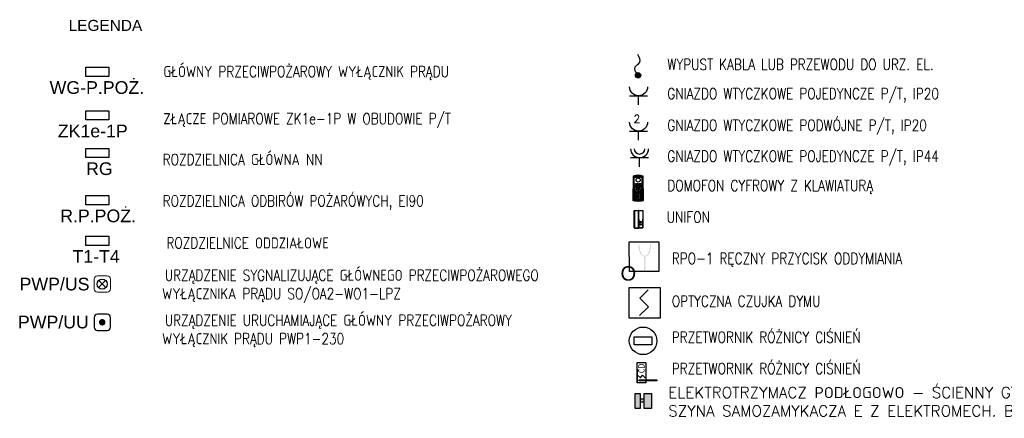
# Model space of a CAD drawing. Header units: millimetres. Extents: x 2260 to 32334, y -33324 to 11762.
# Tile 48 of 79: x 2798 to 4583, y 9150 to 9873. Entities that reach past the tile are written whole.
import ezdxf
from ezdxf.enums import TextEntityAlignment as Align

# ---------------------------------------------------------------- set-up
doc = ezdxf.new("R2010")
doc.units = ezdxf.units.MM
for name, color, linetype in [('_E_GNIAZDA I SIŁA', 160, 'Continuous'), ('E - SG', 7, 'Continuous'), ('E_gniazda wtyczkowe i siła', 1, 'Continuous'), ('EL_OS_Adres_Opraw', 7, 'Continuous'), ('mcr_automatyka', 30, 'Continuous'), ('S_INSTALACJA', 1, 'Continuous'), ('SIEMENS_adres', 7, 'Continuous'), ('SIEMENS_adres_csp', 7, 'Continuous'), ('SIEMENS_grupa', 5, 'Continuous'), ('SIEMENS_komentarze', 7, 'Continuous')]:
    doc.layers.add(name, color=color, linetype=linetype)
for name, color, linetype, lineweight in [('E - KD', 92, 'Continuous', 0), ('sciany', 7, 'Continuous', 40), ('SIEMENS_czujki', 1, 'Continuous', 30), ('WYŁACZNIK', 1, 'Continuous', 18)]:
    doc.layers.add(name, color=color, linetype=linetype, lineweight=lineweight)
doc.layers.add('oddymianie', color=5, linetype='Continuous', lineweight=20, plot=False)
doc.styles.add('ARIAL', font='arial.ttf', dxfattribs={"height": 10})
doc.styles.add('CALIBRI', font='calibri.ttf')
doc.styles.add('E', font='isocpeur.ttf')
doc.styles.add('ELECTRICAL', font='romans.shx')
doc.styles.add('MtXpl_romans_shx', font='romans.shx')
doc.styles.get("Standard").update_dxf_attribs({"font": 'arial.ttf'})

# ---------------------------------------------------------------- blocks, each defined once
blk = doc.blocks.new('Legenda siła$0$_E_przycisk ppoz')
at = {"linetype": 'ByBlock'}
h = blk.add_hatch(color=0, dxfattribs=at)
edge = h.paths.add_edge_path()
edge.add_arc((0, 0), 0.851, 0, 360)
at = {"color": 0, "linetype": 'Continuous'}
blk.add_lwpolyline([(-1.25, -2.14), (1.27, -2.14, 0.414214), (2.11, -1.3), (2.11, 1.22, 0.414214), (1.27, 2.06), (-1.25, 2.06, 0.414214), (-2.09, 1.22), (-2.09, -1.3, 0.414214)], format="xyb", close=True, dxfattribs=at)
blk = doc.blocks.new('Legenda$0$_E_Wypust')
at = {"linetype": 'ByBlock'}
h = blk.add_hatch(color=0, dxfattribs=at)
edge = h.paths.add_edge_path()
edge.add_ellipse((0, 0), major_axis=(0.398, 0), ratio=1, start_angle=0, end_angle=360)
at = {"color": 0, "linetype": 'ByBlock'}
blk.add_circle((0, 0), 0.398, dxfattribs=at)
blk.add_spline([(0, 0), (1.23, 0.46), (1.93, -0.24), (3.08, 0.05)], degree=3, dxfattribs=at)
blk = doc.blocks.new('GN_POJEDYNCZ')
at = {"ltscale": 0.5}
for p, q in [((0.5, 0.5), (-0.5, 0.5)), ((0, 0), (0, 0.5))]:
    blk.add_line(p, q, dxfattribs=at)
blk.add_arc((0, 1), 0.5, 180, 0, dxfattribs=at)
blk = doc.blocks.new('GN_POJ_SZCZELNE')
for p, q in [((-0.967, 0.034), (-0.967, 1.034)), ((-1.467, 0.534), (-0.967, 0.534))]:
    blk.add_line(p, q)
for radius in [0.5, 0.3]:
    blk.add_arc((-0.467, 0.534), radius, 90, 270)
blk = doc.blocks.new('*U25')
at = {"layer": 'E - SG', "color": 0}
for p, q in [((-92, -34), (92, -34)), ((-58, -316), (-60, -319)), ((58, -316), (60, -319)), ((-92, -442), (92, -442)), ((41, -414), (31, -414)), ((31, -414), (31, -416)), ((31, -416), (33, -416)), ((33, -416), (33, -418)), ((33, -418), (36, -418)), ((36, -418), (36, -416)), ((36, -416), (41, -416))]:
    blk.add_line(p, q, dxfattribs=at)
for points in [[(92, -246), (92, -20, 0.324317), (88, -14, 0.159502), (-88, -14, 0.324317), (-92, -20), (-92, -246)], [(-75, -246), (-75, -26, -0.356099), (-65, -15, -0.10155), (65, -15, -0.356099), (75, -26), (75, -246)], [(-70, -246), (-70, -26, -0.356099), (-64, -20, -0.10155), (64, -20, -0.356099), (70, -26), (70, -246)], [(92, -246), (92, -455, -0.324317), (88, -462, -0.159502), (-88, -462, -0.324317), (-92, -455), (-92, -246)], [(-75, -246), (-75, -449, 0.356099), (-65, -461, 0.10155), (65, -461, 0.356099), (75, -449), (75, -246)], [(-70, -246), (-70, -449, 0.356099), (-64, -456, 0.10155), (64, -456, 0.356099), (70, -449), (70, -246)]]:
    blk.add_lwpolyline(points, format="xyb", dxfattribs=at)
for points in [[(-60, -301), (60, -301), (58, -316), (-58, -316)], [(-60, -301), (60, -301), (60, -319), (-60, -319)], [(-52, -209), (52, -209), (52, -262), (-52, -262)], [(-25, -223), (25, -223), (25, -249), (-25, -249)]]:
    blk.add_lwpolyline(points, close=True, dxfattribs=at)
for centre, radius in [((-48, -152), 2.27), ((-48, -161), 2.27), ((-48, -170), 2.27), ((-48, -178), 2.27), ((-39, -152), 2.27), ((-39, -161), 2.27), ((-39, -170), 2.27), ((-39, -178), 2.27), ((0, -86), 36.9), ((-30, -152), 2.27), ((-30, -161), 2.27), ((-30, -170), 2.27), ((-30, -178), 2.27), ((-22, -152), 2.27), ((-22, -161), 2.27), ((-22, -170), 2.27), ((-22, -178), 2.27), ((-13, -152), 2.27), ((-13, -161), 2.27), ((-13, -170), 2.27), ((-13, -178), 2.27), ((-4, -152), 2.27), ((-4, -161), 2.27), ((-4, -170), 2.27), ((-4, -178), 2.27), ((4, -152), 2.27), ((4, -161), 2.27), ((4, -170), 2.27), ((4, -178), 2.27), ((13, -152), 2.27), ((13, -161), 2.27), ((13, -170), 2.27), ((13, -178), 2.27), ((22, -152), 2.27), ((22, -161), 2.27), ((22, -170), 2.27), ((22, -178), 2.27), ((30, -152), 2.27), ((30, -161), 2.27), ((30, -170), 2.27), ((30, -178), 2.27), ((39, -152), 2.27), ((39, -161), 2.27), ((39, -170), 2.27), ((39, -178), 2.27), ((48, -152), 2.27), ((48, -161), 2.27), ((48, -170), 2.27), ((48, -178), 2.27), ((-48, -187), 2.27), ((-48, -196), 2.27), ((-39, -187), 2.27), ((-39, -196), 2.27), ((-30, -187), 2.27), ((-30, -196), 2.27), ((-22, -187), 2.27), ((-22, -196), 2.27), ((-13, -187), 2.27), ((-13, -196), 2.27), ((-4, -187), 2.27), ((-4, -196), 2.27), ((4, -187), 2.27), ((4, -196), 2.27), ((13, -187), 2.27), ((13, -196), 2.27), ((22, -187), 2.27), ((22, -196), 2.27), ((30, -187), 2.27), ((30, -196), 2.27), ((39, -187), 2.27), ((39, -196), 2.27), ((48, -187), 2.27), ((48, -196), 2.27), ((46, -415), 1.22)]:
    blk.add_circle(centre, radius, dxfattribs=at)
blk.add_arc((44, -415), 3.89, 193.2654, 166.7346, dxfattribs=at)
for centre, major_axis, ratio in [((-40, -335), (-13.4, 0), 0.676106), ((-40, -362), (-13.4, 0), 0.676106), ((-40, -288), (-9.94, 0), 0.620364), ((0, -335), (-13.4, 0), 0.676106), ((0, -362), (-13.4, 0), 0.676106), ((0, -288), (-9.94, 0), 0.620364), ((40, -335), (-13.4, 0), 0.676106), ((40, -362), (-13.4, 0), 0.676106), ((40, -288), (-9.94, 0), 0.620364), ((-40, -389), (-13.4, 0), 0.676106), ((-40, -415), (-13.4, 0), 0.676106), ((0, -389), (-13.4, 0), 0.676106), ((0, -415), (-13.4, 0), 0.676106), ((40, -389), (-13.4, 0), 0.676106), ((40, -415), (-13.4, 0), 0.676106)]:
    blk.add_ellipse(centre, major_axis=major_axis, ratio=ratio, dxfattribs=at)
for s, p in [('4', (-44, -367)), ('1', (-43, -341)), ('5', (-4, -367)), ('2', (-4, -341)), ('3', (36, -341)), ('6', (36, -367)), ('X', (-45, -420)), ('7', (-44, -394)), ('8', (-4, -394)), ('0', (-4, -420)), ('9', (36, -394))]:
    blk.add_text(s, height=10.6, dxfattribs=at).set_placement(p)
at = {"layer": 'E - SG', "color": 0, "style": 'E'}
blk.add_attdef('OPIS_POZIOM', text='', height=150, dxfattribs=at).set_placement((142, -246), align=Align.MIDDLE_LEFT)
blk.add_attdef('OPIS_PION', text='', height=150, rotation=90, dxfattribs=at).set_placement((0, -525), align=Align.MIDDLE_RIGHT)
blk = doc.blocks.new('*U24')
at = {"layer": 'E - SG', "color": 0}
for p, q in [((-77, 0), (-74, 0)), ((-77, -315), (-77, 0)), ((-71, 3), (-1, 3)), ((-71, 3), (-71, -318)), ((-1, -318), (-1, 3)), ((2, 0), (77, 0)), ((77, 0), (77, -315)), ((-80, -158), (-80, -3)), ((-80, -3), (-74, -3)), ((-80, -158), (-80, -312)), ((-74, -158), (-74, 0)), ((-74, 0), (2, 0)), ((-74, -158), (-74, -315)), ((2, -158), (2, 0)), ((80, -3), (2, -3)), ((2, -158), (2, -315)), ((80, -3), (80, -158)), ((80, -312), (80, -158)), ((-80, -312), (-74, -312)), ((-77, -315), (-74, -315)), ((-74, -315), (2, -315)), ((-71, -318), (-1, -318)), ((80, -312), (2, -312)), ((2, -315), (77, -315))]:
    blk.add_line(p, q, dxfattribs=at)
for centre, radius in [((39, -207), 15), ((39, -252), 15), ((39, -207), 10.5), ((39, -252), 10.5)]:
    blk.add_circle(centre, radius, dxfattribs=at)
for centre, start, end in [((-77, -3), 90, 180), ((-71, 0), 90, 180), ((-1, 0), 0, 90), ((77, -3), 0, 90), ((-77, -312), 180, 270), ((-71, -315), 180, 270), ((-1, -315), 270, 0), ((77, -312), 270, 0)]:
    blk.add_arc(centre, 3, start, end, dxfattribs=at)
blk.add_point((0, 0), dxfattribs=at)
at = {"style": 'E'}
blk.add_attdef('OPIS_POZIOM', text='', height=150, dxfattribs=at).set_placement((130, -158), align=Align.MIDDLE_LEFT)
blk.add_attdef('OPIS_PION', text='', height=150, rotation=90, dxfattribs=at).set_placement((0, -375), align=Align.MIDDLE_RIGHT)
blk = doc.blocks.new('*U79')
for p, q in [((7.6, 28.6), (-10.5, 10.5)), ((-10.5, 10.5), (8.7, -8.7)), ((8.7, -8.7), (-11.1, -28.4))]:
    blk.add_line(p, q)
blk.add_lwpolyline([(-34.5, 34.5), (34.5, 34.5), (34.5, -34.5), (-34.5, -34.5)], close=True)
at = {"flags": 9}
blk.add_attdef('NAZWA', (-58.3, 81.4), '', height=22, dxfattribs=at)
at = {"layer": 'SIEMENS_adres', "style": 'ARIAL', "width": 0.7, "flags": 8}
blk.add_attdef('ADRES', text='', height=26, dxfattribs=at).set_placement((8.7, 57.1), align=Align.MIDDLE_LEFT)
at = {"layer": 'SIEMENS_adres_csp', "style": 'MtXpl_romans_shx', "flags": 8}
blk.add_attdef('CSP', text='', height=15.6, dxfattribs=at).set_placement((-41.4, 26.4), align=Align.MIDDLE_RIGHT)
at = {"layer": 'SIEMENS_grupa', "style": 'ARIAL', "width": 0.7, "flags": 8}
blk.add_attdef('GRUPA', text='', height=26, dxfattribs=at).set_placement((0, -45.7), align=Align.TOP_CENTER)
at = {"layer": 'SIEMENS_komentarze', "style": 'MtXpl_romans_shx', "flags": 1}
blk.add_attdef('PARAMETR', (-210.6, -12.1), '', height=22, dxfattribs=at)
at = {"layer": 'SIEMENS_komentarze', "style": 'MtXpl_romans_shx'}
blk.add_attdef('UWAGI', (40.4, -11.2), '', height=22, dxfattribs=at)

msp = doc.modelspace()

# ---------------------------------------------------------------- hatches: boundary and pattern name
at = {"transparency": 33554607}
h = msp.add_hatch(color=0, dxfattribs=at)
h.dxf.hatch_style = 1
h.set_gradient(color1=(0, 0, 255), color2=(0, 0, 228), one_color=1, tint=0.44995, name='CYLINDER')
h.paths.add_polyline_path([(3922.698, 9195.535), (3913.713, 9195.535), (3913.713, 9168.076), (3922.698, 9168.076)])
h.paths.add_polyline_path([(3930.251, 9195.535), (3930.251, 9168.076), (3943.67, 9168.076), (3943.67, 9195.535)])
h.paths.add_polyline_path([(3930.251, 9184.936), (3922.698, 9184.936), (3922.698, 9180.048), (3930.251, 9180.048)])
at = {"layer": 'WYŁACZNIK', "lineweight": 30}
h = msp.add_hatch(color=30, dxfattribs=at)
edge = h.paths.add_edge_path()
edge.add_spline(control_points=[(3932.223, 9443.947), (3932.795, 9444.088), (3938.357, 9445.016), (3941.82, 9454.928), (3942.253, 9462.07), (3942.469, 9465.403)], knot_values=[0.41248098, 0.41248098, 0.41248098, 0.41248098, 1.16065763, 6.84798008, 10.93999112, 10.93999112, 10.93999112, 10.93999112], degree=3, periodic=0)
edge.add_line((3942.469, 9465.403), (3941.195, 9465.354))
edge.add_spline(control_points=[(3941.195, 9465.354), (3941.055, 9463.882), (3940.916, 9462.42), (3940.602, 9459.948), (3940.454, 9458.946), (3940.086, 9456.909), (3939.865, 9455.868), (3939.201, 9453.299), (3938.703, 9451.779), (3937.635, 9449.477), (3937.139, 9448.614), (3936.014, 9447.118), (3935.385, 9446.486), (3934.334, 9445.755), (3933.965, 9445.547), (3933.184, 9445.207), (3932.754, 9445.071), (3931.963, 9444.862), (3931.621, 9444.783), (3930.81, 9444.798)], knot_values=[0.09000362, 0.09000362, 0.09000362, 0.09000362, 2.04786432, 2.04786432, 3.36458653, 3.36458653, 4.68130874, 4.68130874, 6.58705887, 6.58705887, 7.88515302, 7.88515302, 9.18324717, 9.18324717, 9.83229424, 9.83229424, 10.48134132, 10.48134132, 10.93999112, 10.93999112, 10.93999112, 10.93999112], degree=3, periodic=0)
edge.add_spline(control_points=[(3931.27, 9444.704), (3930.919, 9444.783), (3930.577, 9444.862), (3929.787, 9445.071), (3929.356, 9445.207), (3928.575, 9445.547), (3928.206, 9445.755), (3927.155, 9446.486), (3926.526, 9447.118), (3925.401, 9448.614), (3924.905, 9449.477), (3923.838, 9451.779), (3923.339, 9453.299), (3922.676, 9455.868), (3922.454, 9456.909), (3922.086, 9458.946), (3921.938, 9459.948), (3921.624, 9462.42), (3921.485, 9463.882), (3921.345, 9465.354)], knot_values=[0.09000362, 0.09000362, 0.09000362, 0.09000362, 0.54865342, 0.54865342, 1.1977005, 1.1977005, 1.84674757, 1.84674757, 3.14484172, 3.14484172, 4.44293587, 4.44293587, 6.348686, 6.348686, 7.66540821, 7.66540821, 8.98213042, 8.98213042, 10.93999112, 10.93999112, 10.93999112, 10.93999112], degree=3, periodic=0)
edge.add_line((3921.345, 9465.354), (3919.874, 9465.187))
edge.add_spline(control_points=[(3919.874, 9465.187), (3920.264, 9462.114), (3920.523, 9454.452), (3924.679, 9444.843), (3929.745, 9444.088), (3930.317, 9443.947)], knot_values=[0.41248098, 0.41248098, 0.41248098, 0.41248098, 4.50449202, 10.19181446, 10.93999112, 10.93999112, 10.93999112, 10.93999112], degree=3, periodic=0)
edge.add_line((3930.317, 9443.947), (3930.317, 9417.879))
edge.add_line((3930.317, 9417.879), (3932.223, 9417.879))
edge.add_line((3932.223, 9417.879), (3932.223, 9443.947))

# ---------------------------------------------------------------- linework, layer by layer
at = {"color": 0}
for points in [[(3922.698, 9195.535), (3922.698, 9168.076), (3913.713, 9168.076), (3913.713, 9195.535)], [(3943.67, 9195.535), (3943.67, 9168.076), (3930.251, 9168.076), (3930.251, 9195.535)], [(3922.698, 9184.936), (3922.698, 9180.048), (3930.251, 9180.048), (3930.251, 9184.936)]]:
    msp.add_lwpolyline(points, close=True, dxfattribs=at)
at = {"layer": '_E_GNIAZDA I SIŁA', "color": 1, "linetype": 'ByBlock', "lineweight": 15}
for p, q in [((2956.844, 9408.426), (2939.204, 9408.426)), ((2933.324, 9402.546), (2933.324, 9384.906)), ((2962.724, 9384.906), (2962.724, 9402.546)), ((2939.204, 9379.026), (2956.844, 9379.026))]:
    msp.add_line(p, q, dxfattribs=at)
for centre, major_axis, start_param, end_param in [((2939.204, 9402.546), (-4.158, 4.158), -0.78539816, 0.78539816), ((2956.844, 9402.546), (4.158, 4.158), 5.49778714, 7.06858347), ((2939.204, 9384.906), (4.158, 4.158), 2.35619449, 3.92699082), ((2956.844, 9384.906), (4.158, 4.158), 3.92699082, 5.49778714)]:
    msp.add_ellipse(centre, major_axis=major_axis, ratio=1, start_param=start_param, end_param=end_param, dxfattribs=at)
at = {"layer": 'E_gniazda wtyczkowe i siła'}
for p, q in [((2941.279, 9387.115), (2954.006, 9400.119)), ((2941.459, 9400.291), (2954.316, 9387.434))]:
    msp.add_line(p, q, dxfattribs=at)
for points in [[(2918.315, 9769.961), (2918.315, 9786.59), (2960.079, 9786.59), (2960.079, 9769.961)], [(2918.315, 9691.123), (2918.315, 9707.751), (2960.079, 9707.751), (2960.079, 9691.123)], [(2918.315, 9622.866), (2918.315, 9639.494), (2960.079, 9639.494), (2960.079, 9622.866)], [(2918.315, 9537.337), (2918.315, 9553.965), (2960.079, 9553.965), (2960.079, 9537.337)], [(2918.315, 9463.806), (2918.315, 9480.434), (2960.079, 9480.434), (2960.079, 9463.806)]]:
    msp.add_lwpolyline(points, close=True, dxfattribs=at)
msp.add_circle((2947.642, 9393.617), 9.098, dxfattribs=at)
at = {"layer": 'mcr_automatyka', "lineweight": 30, "ltscale": 300}
msp.add_lwpolyline([(3912.103, 9298.108), (3944.265, 9298.108), (3944.265, 9283.361), (3912.103, 9283.361)], close=True, dxfattribs=at)
msp.add_circle((3928.184, 9290.734), 25, dxfattribs=at)
at = {"layer": 'oddymianie', "color": 30, "linetype": 'Continuous', "lineweight": 30}
msp.add_lwpolyline([(3917.337, 9214.359), (3917.337, 9251.237), (3933.138, 9251.237), (3933.138, 9214.359)], close=True, dxfattribs=at)
msp.add_lwpolyline([(3917.337, 9214.359), (3917.337, 9251.237), (3933.138, 9251.237), (3933.138, 9214.359)], close=True, dxfattribs=at)
for points in [[(3917.337, 9226.414), (3917.337, 9238.885), (3917.337, 9214.359)], [(3917.337, 9226.414), (3917.337, 9238.885), (3917.337, 9214.359)], [(3918.377, 9228.415), (3923.352, 9223.847), (3927.412, 9228.415), (3931.777, 9223.847)], [(3918.377, 9228.415), (3923.352, 9223.847), (3927.412, 9228.415), (3931.777, 9223.847)]]:
    msp.add_lwpolyline(points, dxfattribs=at)
at = {"layer": 'oddymianie', "color": 30, "lineweight": 30}
msp.add_lwpolyline([(3921.252, 9218.062), (3921.252, 9220.14), (3952.998, 9220.14), (3952.998, 9218.062)], close=True, dxfattribs=at)
msp.add_lwpolyline([(3921.252, 9218.062), (3921.252, 9220.14), (3952.998, 9220.14), (3952.998, 9218.062)], close=True, dxfattribs=at)
at = {"layer": 'WYŁACZNIK', "color": 30, "lineweight": 30}
msp.add_lwpolyline([(3903.289, 9470.11), (3956.674, 9470.11), (3956.674, 9416.155), (3903.296, 9416.155)], close=True, dxfattribs=at)

# ---------------------------------------------------------------- block references
at = {"layer": '_E_GNIAZDA I SIŁA', "color": 1, "linetype": 'ByBlock', "lineweight": 15, "xscale": 7.000000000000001, "yscale": 7.000000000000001, "zscale": 70}
msp.add_blockref('Legenda siła$0$_E_przycisk ppoz', (2947.814, 9324.396), dxfattribs=at)
at = {"layer": 'E - KD', "xscale": 0.1, "yscale": 0.1, "zscale": 0.1}
for name, p in [('*U25', (3919.245, 9590.844)), ('*U24', (3920.055, 9526.887))]:
    msp.add_blockref(name, p, dxfattribs=at)
at = {"layer": 'S_INSTALACJA', "linetype": 'Continuous'}
for name, p, xscale, yscale, zscale, rotation in [('Legenda$0$_E_Wypust', (3919.191, 9772.063), 12.168, 12.168, 0.12168, 89.99999999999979), ('GN_POJEDYNCZ', (3920.012, 9718.527), -32.6, 32.6, 27.2, 359.9999999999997), ('GN_POJEDYNCZ', (3920.012, 9654.63), -32.6, 32.6, 27.2, 359.9999999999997)]:
    msp.add_blockref(name, p, dxfattribs=dict(at, xscale=xscale, yscale=yscale, zscale=zscale, rotation=rotation))
at = {"layer": 'S_INSTALACJA', "xscale": 32.64, "yscale": 32.64, "zscale": 48, "rotation": 89.9999999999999}
msp.add_blockref('GN_POJ_SZCZELNE', (3939.261, 9654.22), dxfattribs=at)
at = {"layer": 'SIEMENS_czujki', "xscale": 0.8133694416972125, "yscale": 0.8133694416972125, "zscale": 0.8133694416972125}
msp.add_blockref('*U79', (3930.952, 9359.626), dxfattribs=at)

# ---------------------------------------------------------------- texts
at = {"layer": 'EL_OS_Adres_Opraw'}
for s, p in [('WG-P.POŻ.', (2852.473, 9738.339)), ('ZK1e-1P', (2867.34, 9659.5)), ('RG', (2918.533, 9591.243)), ('R.P.POŻ.', (2871.611, 9505.715)), ('T1-T4', (2893.825, 9432.184)), ('PWP/US', (2797.975, 9382.113)), ('PWP/UU', (2795.034, 9313.283))]:
    msp.add_text(s, height=23, dxfattribs=at).set_placement(p)
at = {"layer": 'EL_OS_Adres_Opraw', "color": 0, "char_height": 20, "attachment_point": 1}
for s, insert, width in [('{\\fArial|b0|i0|c238|p34;LEGENDA}', (2886.828, 9872.379), 554.05319), ('\\pxi0.25;{\\Fsimplex.shx|c1;\\W0.8;\\C7;WYPUST KABLA LUB PRZEWODU DO URZ. EL.}', (3967.137, 9801.575), 808.11909), ('\\pxi0.25;{\\Fsimplex.shx|c1;\\W0.8;\\C7;GŁÓWNY PRZECIWPOŻAROWY WYŁĄCZNIK PRĄDU}', (3053.747, 9788.677), 848.3752), ('\\pxi0.25;{\\Fsimplex.shx|c1;\\W0.8;\\C7;GNIAZDO WTYCZKOWE POJEDYNCZE P/T, IP20}', (3967.137, 9748.67), 808.11909), ('\\pxi0.25;{\\Fsimplex.shx|c1;\\W0.8;\\C7;ZŁĄCZE POMIAROWE ZK1e-1P W OBUDOWIE P/T}', (3053.747, 9703.357), 848.3752), ('\\pxi0.25;{\\Fsimplex.shx|c1;\\W0.8;\\C7;GNIAZDO WTYCZKOWE PODWÓJNE P/T, IP20}', (3967.137, 9691.407), 808.11909), ('\\pxi0.25;{\\Fsimplex.shx|c1;\\W0.8;\\C7;ROZDZIELNICA GŁÓWNA NN}', (3052.502, 9629.289), 848.3752), ('\\pxi0.25;{\\Fsimplex.shx|c1;\\W0.8;\\C7;GNIAZDO WTYCZKOWE POJEDYNCZE P/T, IP44}', (3967.137, 9635.39), 808.11909), ('\\pxi0.25;{\\Fsimplex.shx|c1;\\W0.8;\\C7;DOMOFON CYFROWY Z KLAWIATURĄ}', (3967.137, 9582.101), 808.11909), ('\\pxi0.25;{\\Fsimplex.shx|c1;\\W0.8;\\C7;ROZDZIELNICA ODBIRÓW POŻARÓWYCH, EI90}', (3052.502, 9554.217), 848.3752), ('\\pxi0.25;{\\Fsimplex.shx|c1;\\W0.8;\\C7;UNIFON}', (3966.118, 9525.011), 808.11909), ('\\pxi0.25;{\\Fsimplex.shx|c1;\\W0.8;\\C7;ROZDZIELNICE ODDZIAŁOWE}', (3059.308, 9478.096), 848.3752), ('\\pxi0.25;{\\Fsimplex.shx|c1;\\W0.8;\\C7;RPO-1 RĘCZNY PRZYCISK ODDYMIANIA}', (3975.337, 9449.937), 808.11909), ('\\pxi0.25;{\\Fsimplex.shx|c1;\\W0.8;\\C7;URZĄDZENIE SYGNALIZUJĄCE GŁÓWNEGO PRZECIWPOŻAROWEGO WYŁĄCZNIKA PRĄDU SO/OA2-WO1-LPZ}', (3056.304, 9419.529), 808.11909), ('\\pxi0.25;{\\Fsimplex.shx|c1;\\W0.8;\\C7;OPTYCZNA CZUJKA DYMU}', (3975.337, 9372.56), 808.11909), ('\\pxi0.25;{\\Fsimplex.shx|c1;\\W0.8;\\C7;URZĄDZENIE URUCHAMIAJĄCE GŁÓWNY PRZECIWPOŻAROWY WYŁĄCZNIK PRĄDU PWP1-230}', (3056.304, 9337.962), 808.11909), ('\\pxi0.25;{\\Fsimplex.shx|c1;\\W0.8;\\C7;PRZETWORNIK RÓŻNICY CIŚNIEŃ}', (3975.337, 9307.277), 808.11909), ('\\pxi0.25;{\\Fsimplex.shx|c1;\\W0.8;\\C7;PRZETWORNIK RÓŻNICY CIŚNIEŃ}', (3975.337, 9250.555), 808.11909), ('{\\Fsimplex.shx|c238;\\C256;ELEKTROTRZYMACZ PODŁOGOWO - ŚCIENNY GTR 048000A10 / SZYNA SAMOZAMYKACZA E Z ELEKTROMECH. BLOKADĄ}', (3973.91, 9206.98), 992.07467)]:
    msp.add_mtext(s, dxfattribs=dict(at, insert=insert, width=width))
at = {"layer": 'oddymianie', "color": 30, "lineweight": 30, "ltscale": 300, "style": 'CALIBRI', "width": 0.8}
msp.add_text('CD', height=11.6391, rotation=90, dxfattribs=at).set_placement((3925.173, 9240.849), align=Align.MIDDLE_CENTER)
msp.add_text('CD', height=11.6391, rotation=90, dxfattribs=at).set_placement((3925.173, 9240.849), align=Align.MIDDLE_CENTER)
at = {"layer": 'S_INSTALACJA', "linetype": 'Continuous', "style": 'ELECTRICAL'}
msp.add_text('2', height=14.4, dxfattribs=at).set_placement((3923.281, 9685.685), align=Align.RIGHT)
at = {"layer": 'sciany', "color": 30, "lineweight": 25, "insert": (3887.259, 9426.009), "char_height": 26.14606, "width": 32.44039, "attachment_point": 1}
msp.add_mtext('{\\fArial|b0|i0|c238|p34;O}', dxfattribs=at)

doc.saveas('drawing.dxf')
